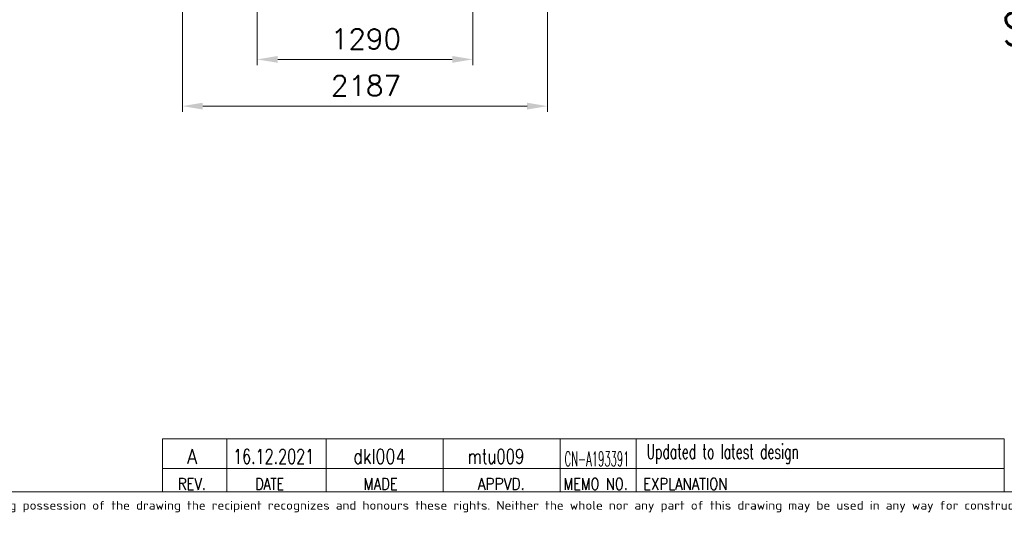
# Model space of a CAD drawing. Header units: inches. Extents: x 0 to 20790, y -12 to 14700.
# Tile 129 of 184: x 8244 to 14140, y 34 to 3004. Entities that reach past the tile are written whole.
import ezdxf

# ---------------------------------------------------------------- set-up
doc = ezdxf.new("R2010")
doc.units = ezdxf.units.IN
doc.layers.add('210', color=7, linetype='Continuous', true_color=0xffffff)
doc.layers.add('254', color=7, linetype='Continuous', true_color=0xffffff)
doc.styles.add('iso-1', font='isocp.shx')
doc.styles.add('latin_extended', font='simplex.shx')
doc.dimstyles.get("Standard").update_dxf_attribs({"dimtxt": 0.18, "dimasz": 0.18, "dimexe": 0.18, "dimexo": 0.0625, "dimgap": 0.09, "dimtad": 0, "dimtih": 1, "dimtoh": 1, "dimdec": 4, "dimzin": 0, "dimdsep": 46, "dimtxsty": 'Standard', "dimcen": 0.09, "dimadec": 0, "dimazin": 0, "dimtfac": 1, "dimtdec": 4, "dimtofl": 0, "dimtmove": 0, "dimatfit": 3, "dimfxl": 1, "dimtolj": 1, "dimtzin": 0, "dimarcsym": 0})

# ---------------------------------------------------------------- blocks, each defined once
blk = doc.blocks.new('_U9')
at = {"layer": '254', "color": 3, "linetype": 'Continuous', "lineweight": 13, "transparency": 16777216}
for p, q in [((9666.6, 4045), (9666.6, 2730.5)), ((10956.6, 4045), (10956.6, 2730.5)), ((9789.1, 2765.5), (10834.1, 2765.5))]:
    blk.add_line(p, q, dxfattribs=at)
at = {"layer": '254', "color": 3, "transparency": 16777216}
for points in [[(9789.1, 2785.9), (9789.1, 2745.1), (9666.6, 2765.5)], [(10834.1, 2745.1), (10834.1, 2785.9), (10956.6, 2765.5)]]:
    blk.add_solid(points, dxfattribs=at)
at = {"layer": 'Defpoints', "color": 0, "transparency": 16777216}
for p in [(9666.6, 4080), (10956.6, 4080), (10956.6, 2765.5)]:
    blk.add_point(p, dxfattribs=at)
at = {"layer": '254', "color": 2, "lineweight": 13, "transparency": 16777216, "insert": (10107.4, 2949.3), "char_height": 122.5, "attachment_point": 1, "style": 'latin_extended'}
blk.add_mtext('\\A1;1290', dxfattribs=at)
blk = doc.blocks.new('_U10')
at = {"layer": '254', "color": 3, "linetype": 'Continuous', "lineweight": 13, "transparency": 16777216}
for p, q in [((9218.1, 3907.5), (9218.1, 2450.5)), ((11405.1, 3907.5), (11405.1, 2450.5)), ((9340.6, 2485.5), (11282.6, 2485.5))]:
    blk.add_line(p, q, dxfattribs=at)
at = {"layer": '254', "color": 3, "transparency": 16777216}
for points in [[(9340.6, 2505.9), (9340.6, 2465.1), (9218.1, 2485.5)], [(11282.6, 2465.1), (11282.6, 2505.9), (11405.1, 2485.5)]]:
    blk.add_solid(points, dxfattribs=at)
at = {"layer": 'Defpoints', "color": 0, "transparency": 16777216}
for p in [(9218.1, 3942.5), (11405.1, 3942.5), (11405.1, 2485.5)]:
    blk.add_point(p, dxfattribs=at)
at = {"layer": '254', "color": 2, "lineweight": 13, "transparency": 16777216, "insert": (10107.4, 2669.3), "char_height": 122.5, "attachment_point": 1, "style": 'latin_extended'}
blk.add_mtext('\\A1;2187', dxfattribs=at)

msp = doc.modelspace()

# ---------------------------------------------------------------- linework, layer by layer
at = {"layer": '210', "color": 7, "linetype": 'Continuous', "lineweight": 18}
msp.add_line((175, 175), (20615, 175), dxfattribs=at)
at = {"layer": '254', "color": 7, "linetype": 'Continuous', "lineweight": 18}
for p, q in [((9099.983, 176.296), (9099.983, 491.296)), ((14139.996, 315), (9099.996, 315))]:
    msp.add_line(p, q, dxfattribs=at)
at = {"layer": '254', "color": 7, "linetype": 'Continuous', "lineweight": 13}
msp.add_line((14139.991, 491.296), (9099.991, 491.296), dxfattribs=at)
at = {"layer": '254', "color": 3, "linetype": 'Continuous', "lineweight": 18}
for p, q in [((9484.983, 491.296), (9484.983, 176.296)), ((10079.983, 176.296), (10079.983, 491.296)), ((10779.983, 491.296), (10779.983, 176.296)), ((11479.983, 176.296), (11479.983, 491.296)), ((11934.983, 491.296), (11934.983, 176.296))]:
    msp.add_line(p, q, dxfattribs=at)
at = {"layer": '254', "color": 3, "linetype": 'Continuous', "lineweight": 13}
for p, q in [((14139.983, 176.296), (14139.974, 491.296)), ((14140, 175), (9100, 175))]:
    msp.add_line(p, q, dxfattribs=at)

# ---------------------------------------------------------------- texts
at = {"layer": '210', "color": 211, "linetype": 'Continuous', "lineweight": 13, "insert": (6448.722, 51.676), "char_height": 52.5, "attachment_point": 7, "line_spacing_factor": 0.963855, "style": 'iso-1'}
msp.add_mtext('\\W1.2083;Copyright Wärtsilä. All rights reserved. By taking possession of the drawing the recipient recognizes and honours these rights. Neither the whole nor any part of this drawing may be used in any way for construction, fabrication, marketing or any other', dxfattribs=at)
at = {"layer": '254', "color": 2, "linetype": 'Continuous', "lineweight": 13, "insert": (14127.829, 2787.458), "char_height": 192.5, "attachment_point": 7, "line_spacing_factor": 0.963855, "style": 'latin_extended'}
msp.add_mtext('\\W0.8353;Service space see drawing DAAF484922', dxfattribs=at)
at = {"layer": '254', "color": 3, "linetype": 'Continuous', "lineweight": 18, "char_height": 87.5, "attachment_point": 7, "line_spacing_factor": 0.963855, "style": 'latin_extended'}
for s, insert in [('\\W0.8818;A', (9246.638, 343.26)), ('\\W0.7189;16.12.2021', (9522.101, 343.26)), ('\\W0.8021;dkl004', (10241.863, 343.26)), ('\\W0.7468;mtu009', (10927.087, 343.26)), ('\\W0.5007;CN-A193391', (11506.554, 327.947)), ('\\W0.6187;Updated to latest design', (11997.938, 343.26))]:
    msp.add_mtext(s, dxfattribs=dict(at, insert=insert))
at = {"layer": '254', "color": 211, "linetype": 'Continuous', "lineweight": 18, "char_height": 70, "attachment_point": 7, "line_spacing_factor": 0.963855, "style": 'latin_extended'}
for s, insert in [('\\W0.8203;REV.', (9191.866, 187.045)), ('\\W0.7715;DATE', (9655.834, 187.045)), ('\\W0.8285;MADE', (10303.717, 187.045)), ('\\W0.8648;APPVD.', (10986.602, 187.045)), ('\\W0.8075;MEMO NO.', (11500.117, 187.045)), ('\\W0.8275;EXPLANATION', (11977.744, 187.045))]:
    msp.add_mtext(s, dxfattribs=dict(at, insert=insert))

# ---------------------------------------------------------------- dimensions: what is measured, and where the dimension line sits
at = {"layer": '254', "color": 2, "linetype": 'Continuous', "lineweight": 13}
for base, p1, p2, picture, middle in [((10956.579, 2765.519), (9666.579, 4080.019), (10956.579, 4080.019), '_U9', (10311.579, 2765.519)), ((11405.079, 2485.519), (9218.079, 3942.519), (11405.079, 3942.519), '_U10', (10311.579, 2485.519))]:
    dim = msp.add_linear_dim(base=base, p1=p1, p2=p2, dimstyle='Standard', override={"dimscale": 35, "dimtxt": 3.5, "dimasz": 3.5, "dimexe": 1, "dimexo": 1, "dimgap": 1.75, "dimtad": 1, "dimtih": 1, "dimtoh": 0, "dimdec": 0, "dimlfac": 1, "dimzin": 8, "dimdsep": 46, "dimlunit": 2, "dimtxsty": 'latin_extended', "dimsah": 1, "dimse1": 0, "dimse2": 0, "dimsd1": 0, "dimsd2": 0, "dimclrd": 3, "dimclre": 3, "dimclrt": 2, "dimtol": 0, "dimtm": -0.1, "dimtfac": 0.714286, "dimtdec": 3, "dimtofl": 1, "dimtmove": 0, "dimtzin": 8, "dimlwd": 13, "dimlwe": 13}, dxfattribs=at)
    dim.commit()
    dim.dimension.update_dxf_attribs({"geometry": picture, "text_midpoint": middle, "dimtype": 160})

doc.saveas('drawing.dxf')
